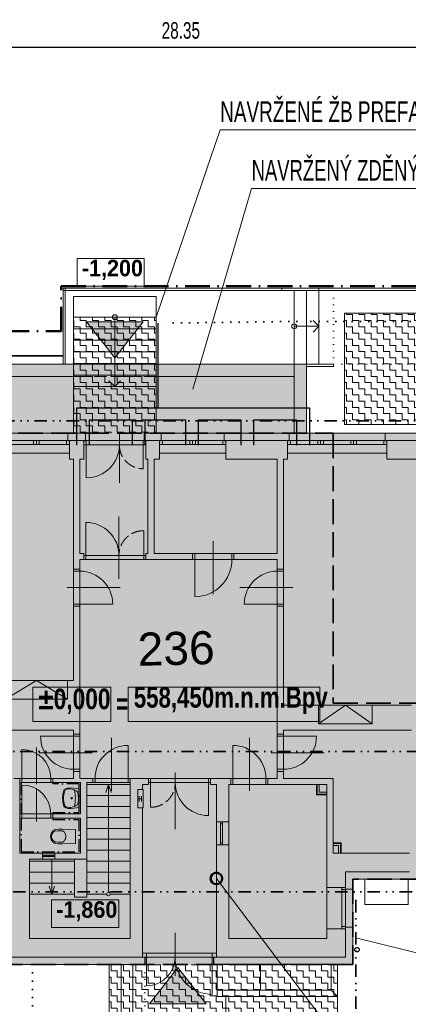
# Model space of a CAD drawing. Header units: millimetres. Extents: x -211955 to 157391, y -241491 to 94551.
# Tile 11 of 18: x -1012 to 8401, y -60808 to -36961. Entities that reach past the tile are written whole.
import ezdxf

# ---------------------------------------------------------------- set-up
doc = ezdxf.new("R2010")
doc.units = ezdxf.units.MM
doc.header["$PDMODE"] = 65
for name, pattern in [('Carkovana 2x_1', [800, 600, -200]), ('Carkovana 2x_1_1', [400, 300, -100]), ('Cerchovana 2 tecky 0.5x_1', [780, 300, -160, 0, -160, 0, -160]), ('Cerchovana_1', [1000, 600, -200, 0, -200]), ('Cerchovana_2', [500, 300, -100, 0, -100]), ('JIS_08_37', [200, 0, -200]), ('JIS_08_37_1', [960, 600, -180, 0, -180]), ('Teckovana 0.5x_2', [160, 0, -160])]:
    doc.linetypes.add(name, pattern=pattern)
for name, color, linetype, lineweight in [('XR$1$SITUACE - PODKLAD_1', 7, 'Continuous', 25), ('XR$2$FILING_1', 7, 'Continuous', 25), ('XR$4$PODKLAD - ZPEVNĚNÉ PLOCHY_1', 7, 'Continuous', 25), ('XR$5$SITUACE STAVBA_1', 7, 'Continuous', 25), ('XR$6$KATASTR_1', 7, 'Continuous', 25)]:
    doc.layers.add(name, color=color, linetype=linetype, lineweight=lineweight)
doc.styles.add('ARIAL', font='ARIAL.TTF')
doc.styles.add('ARIALNARROW', font='ARIALN.TTF')
doc.dimstyles.new('DIMSTYLE_4', dxfattribs={"dimtxt": 400, "dimasz": 600, "dimexe": 0, "dimexo": 0, "dimgap": 200, "dimtad": 2, "dimlfac": 0.001, "dimrnd": 0.05, "dimzin": 4, "dimdsep": 46, "dimtxsty": 'ARIALNARROW', "dimblk1": 'ALL_ML_STRICH', "dimblk2": 'ALL_ML_STRICH', "dimsah": 1, "dimcen": 0, "dimclrd": 6, "dimclre": 6, "dimclrt": 6, "dimadec": 0, "dimazin": 0, "dimtfac": 1, "dimtdec": 0, "dimtix": 1, "dimtmove": 2, "dimatfit": 3, "dimfxl": 0, "dimtzin": 0, "dimlwd": 0, "dimlwe": 13, "dimarcsym": 0})
doc.dimstyles.new('DIMSTYLE_5', dxfattribs={"dimtxt": 400, "dimasz": 600, "dimexe": 0, "dimexo": 0, "dimgap": 200, "dimtad": 2, "dimlfac": 0.001, "dimrnd": 0.05, "dimzin": 4, "dimdsep": 46, "dimtxsty": 'ARIALNARROW', "dimblk1": 'ALL_ML_STRICH', "dimblk2": 'ALL_ML_STRICH', "dimsah": 1, "dimcen": 0, "dimclrd": 6, "dimclre": 6, "dimclrt": 6, "dimadec": 0, "dimazin": 0, "dimtfac": 1, "dimtdec": 0, "dimtix": 1, "dimtmove": 2, "dimatfit": 3, "dimfxl": 0, "dimtzin": 0, "dimlwd": 0, "dimlwe": 13, "dimarcsym": 0})
pattern_1 = [(0, (300, 300), (150, 150), [150, -150]), (90, (300, 300), (-150, 150), [150, -150])]

# ---------------------------------------------------------------- blocks, each defined once
blk = doc.blocks.new('ALL_ML_STRICH')
at = {"color": 0, "linetype": 'ByBlock', "lineweight": -2}
for p, q in [((0, -0.5), (0, 0.5)), ((-1, 0), (0.5, 0)), ((-0.3, -0.3), (0.3, 0.3))]:
    blk.add_line(p, q, dxfattribs=at)
blk = doc.blocks.new('*D21')
at = {"layer": 'DEFPOINTS', "color": 6, "linetype": 'Continuous', "lineweight": 13}
for p in [(-11328, -37623), (-11328, -45292), (16997, -45292)]:
    blk.add_point(p, dxfattribs=at)
at = {"layer": 'XR$1$SITUACE - PODKLAD_1', "color": 6, "linetype": 'Continuous', "lineweight": -2}
for p, q in [((-11328, -42617), (-11328, -37623)), ((-11328, -37623), (16997, -37623)), ((16997, -42613), (16997, -37623))]:
    blk.add_line(p, q, dxfattribs=at)
at = {"layer": 'XR$1$SITUACE - PODKLAD_1', "color": 6, "linetype": 'Continuous', "lineweight": 13, "xscale": 600, "yscale": 600, "zscale": 600, "rotation": 180}
blk.add_blockref('ALL_ML_STRICH', (-11328, -37623), dxfattribs=at)
at = {"layer": 'XR$1$SITUACE - PODKLAD_1', "color": 6, "linetype": 'Continuous', "lineweight": 13, "xscale": 600, "yscale": 600, "zscale": 600}
blk.add_blockref('ALL_ML_STRICH', (16997, -37623), dxfattribs=at)
at = {"layer": 'XR$1$SITUACE - PODKLAD_1', "color": 6, "linetype": 'Continuous', "lineweight": 13, "insert": (2891, -37223), "char_height": 400, "width": 1622.86, "attachment_point": 5, "style": 'ARIALNARROW'}
blk.add_mtext('\\W0.81;\\A1;{28.35}', dxfattribs=at)
blk = doc.blocks.new('*D28')
at = {"layer": 'DEFPOINTS', "color": 6, "linetype": 'Continuous', "lineweight": 13}
for p in [(-1408, -59847), (7057, -59847), (-1408, -71449)]:
    blk.add_point(p, dxfattribs=at)
at = {"layer": 'XR$1$SITUACE - PODKLAD_1', "color": 6, "linetype": 'Continuous', "lineweight": -2}
for p, q in [((-1408, -63558), (-1408, -71449)), ((7057, -63456), (7057, -71449)), ((-1408, -71449), (7057, -71449))]:
    blk.add_line(p, q, dxfattribs=at)
at = {"layer": 'XR$1$SITUACE - PODKLAD_1', "color": 6, "linetype": 'Continuous', "lineweight": 13, "xscale": 600, "yscale": 600, "zscale": 600, "rotation": 180}
blk.add_blockref('ALL_ML_STRICH', (-1408, -71449), dxfattribs=at)
at = {"layer": 'XR$1$SITUACE - PODKLAD_1', "color": 6, "linetype": 'Continuous', "lineweight": 13, "xscale": 600, "yscale": 600, "zscale": 600}
blk.add_blockref('ALL_ML_STRICH', (7057, -71449), dxfattribs=at)
at = {"layer": 'XR$1$SITUACE - PODKLAD_1', "color": 6, "linetype": 'Continuous', "lineweight": 13, "insert": (2895, -71049), "char_height": 400, "width": 1298.29, "attachment_point": 5, "style": 'ARIALNARROW'}
blk.add_mtext('\\W0.81;\\A1;{8.45}', dxfattribs=at)
blk = doc.blocks.new('*D29')
at = {"layer": 'DEFPOINTS', "color": 6, "linetype": 'Continuous', "lineweight": 13}
for p in [(23787, -57777), (7057, -59847), (7057, -71449)]:
    blk.add_point(p, dxfattribs=at)
at = {"layer": 'XR$1$SITUACE - PODKLAD_1', "color": 6, "linetype": 'Continuous', "lineweight": -2}
for p, q in [((23787, -61780), (23787, -71449)), ((7057, -63456), (7057, -71449)), ((7057, -71449), (23787, -71449))]:
    blk.add_line(p, q, dxfattribs=at)
at = {"layer": 'XR$1$SITUACE - PODKLAD_1', "color": 6, "linetype": 'Continuous', "lineweight": 13, "xscale": 600, "yscale": 600, "zscale": 600, "rotation": 180}
blk.add_blockref('ALL_ML_STRICH', (7057, -71449), dxfattribs=at)
at = {"layer": 'XR$1$SITUACE - PODKLAD_1', "color": 6, "linetype": 'Continuous', "lineweight": 13, "xscale": 600, "yscale": 600, "zscale": 600}
blk.add_blockref('ALL_ML_STRICH', (23787, -71449), dxfattribs=at)
at = {"layer": 'XR$1$SITUACE - PODKLAD_1', "color": 6, "linetype": 'Continuous', "lineweight": 13, "insert": (15478, -71049), "char_height": 400, "width": 1622.86, "attachment_point": 5, "style": 'ARIALNARROW'}
blk.add_mtext('\\W0.81;\\A1;{16.75}', dxfattribs=at)
blk = doc.blocks.new('KOMPLEXNÍ OBJEKT_10')
at = {"layer": 'XR$5$SITUACE STAVBA_1', "color": 251, "linetype": 'Continuous', "lineweight": 13}
for p, q in [((152, -47157), (152, -46977)), ((192, -47157), (152, -47157))]:
    blk.add_line(p, q, dxfattribs=at)
blk = doc.blocks.new('KOMPLEXNÍ OBJEKT_11')
at = {"layer": 'XR$5$SITUACE STAVBA_1', "color": 251, "linetype": 'Continuous', "lineweight": 13}
for p, q in [((5517, -47157), (5517, -46977)), ((5477, -47157), (5517, -47157))]:
    blk.add_line(p, q, dxfattribs=at)
blk = doc.blocks.new('KOMPLEXNÍ OBJEKT_12')
at = {"layer": 'XR$5$SITUACE STAVBA_1', "color": 251, "linetype": 'Continuous', "lineweight": 13}
for p, q in [((7837, -47157), (7837, -46977)), ((7877, -47157), (7837, -47157))]:
    blk.add_line(p, q, dxfattribs=at)
blk = doc.blocks.new('KOMPLEXNÍ OBJEKT_15')
at = {"layer": 'XR$5$SITUACE STAVBA_1', "color": 251, "linetype": 'Continuous', "lineweight": 13}
for p, q in [((2417, -47157), (2417, -46977)), ((2377, -47157), (2417, -47157))]:
    blk.add_line(p, q, dxfattribs=at)
blk = doc.blocks.new('KOMPLEXNÍ OBJEKT_62')
at = {"layer": 'XR$5$SITUACE STAVBA_1', "color": 251, "linetype": 'Continuous', "lineweight": 13}
for p, q in [((2002, -47157), (2002, -46977)), ((2042, -47157), (2002, -47157))]:
    blk.add_line(p, q, dxfattribs=at)
blk = doc.blocks.new('KOMPLEXNÍ OBJEKT_63')
at = {"layer": 'XR$5$SITUACE STAVBA_1', "color": 251, "linetype": 'Continuous', "lineweight": 13}
for p, q in [((582, -47157), (582, -46977)), ((542, -47157), (582, -47157))]:
    blk.add_line(p, q, dxfattribs=at)
blk = doc.blocks.new('KOMPLEXNÍ OBJEKT_64')
at = {"layer": 'XR$5$SITUACE STAVBA_1', "color": 251, "linetype": 'Continuous', "lineweight": 13}
for p, q in [((3937, -47157), (3937, -46977)), ((3977, -47157), (3937, -47157))]:
    blk.add_line(p, q, dxfattribs=at)
blk = doc.blocks.new('KOMPLEXNÍ OBJEKT_65')
at = {"layer": 'XR$5$SITUACE STAVBA_1', "color": 251, "linetype": 'Continuous', "lineweight": 13}
for p, q in [((6877, -57977), (6877, -58017)), ((6877, -58017), (7057, -58017))]:
    blk.add_line(p, q, dxfattribs=at)
blk = doc.blocks.new('KOMPLEXNÍ OBJEKT_66')
at = {"layer": 'XR$5$SITUACE STAVBA_1', "color": 251, "linetype": 'Continuous', "lineweight": 13}
for p, q in [((6877, -58977), (6877, -58937)), ((6877, -58937), (7057, -58937))]:
    blk.add_line(p, q, dxfattribs=at)

msp = doc.modelspace()

# ---------------------------------------------------------------- hatches: boundary and pattern name
at = {"layer": 'XR$1$SITUACE - PODKLAD_1', "linetype": 'Continuous', "lineweight": 25}
msp.add_hatch(color=5, dxfattribs=at).paths.add_polyline_path([(604.34, -44274.781), (1979.962, -44274.781), (1292.151, -45147.487)], flags=16)
msp.add_hatch(color=1, dxfattribs=at).paths.add_polyline_path([(2131.543, -60793.163), (3507.165, -60793.163), (2819.354, -59920.456)])
at = {"layer": 'XR$2$FILING_1', "linetype": 'Continuous', "lineweight": 13}
h = msp.add_hatch(dxfattribs=at)
h.set_pattern_fill('VZOR', color=5, scale=150, style=0, pattern_type=2)
h.set_pattern_definition(pattern_1)
h.paths.add_polyline_path([(6852.151, -44066.677), (6852.151, -46766.677), (16852.151, -46766.677), (16852.151, -44066.677)], flags=0)
h = msp.add_hatch(dxfattribs=at)
h.set_pattern_fill('VZOR', color=1, scale=150, style=0, pattern_type=2)
h.set_pattern_definition(pattern_1)
h.paths.add_polyline_path([(292.151, -44166.677), (292.151, -46976.677), (2292.151, -46976.677), (2292.151, -44166.677)], flags=0)
at = {"layer": 'XR$2$FILING_1', "linetype": 'Continuous', "lineweight": 25}
msp.add_hatch(color=21, dxfattribs=at).paths.add_polyline_path([(23787.151, -57776.677), (23787.151, -45291.677), (16997.151, -45291.677), (16997.151, -46976.677), (-11327.849, -46976.677), (-11327.849, -45291.677), (-18117.849, -45291.677), (-18117.849, -57776.677), (-1407.849, -57776.677), (-1407.849, -59846.677), (7057.151, -59846.677), (7057.151, -57776.677)])
at = {"layer": 'XR$2$FILING_1', "linetype": 'Continuous', "lineweight": 13}
msp.add_hatch(color=91, dxfattribs=at).paths.add_polyline_path([(-2582.849, -45306.677), (-2582.849, -46976.677), (5937.151, -46976.677), (5937.151, -45306.677)])
h = msp.add_hatch(dxfattribs=at)
h.set_pattern_fill('VZOR', color=1, scale=150, style=0, pattern_type=2)
h.set_pattern_definition(pattern_1)
h.paths.add_polyline_path([(1180.178, -61491.466), (1215.494, -61650.768), (1264.561, -61806.387), (1327.003, -61957.137), (1402.347, -62101.871), (1490.018, -62239.487), (1589.35, -62368.939), (1699.587, -62489.241), (1819.888, -62599.477), (1949.34, -62698.809), (2086.957, -62786.48), (2231.691, -62861.824), (2382.44, -62924.267), (2538.059, -62973.333), (2697.361, -63008.649), (2859.136, -63029.947), (3022.151, -63037.065), (3982.151, -63037.065), (3982.151, -62376.676), (6682.151, -62376.676), (6682.151, -59847.014), (1152.151, -59846.677), (1152.151, -61204.795), (1153.427, -61204.795), (1158.88, -61329.691)], flags=0)

# ---------------------------------------------------------------- linework, layer by layer
at = {"layer": 'XR$1$SITUACE - PODKLAD_1', "color": 7, "linetype": 'Continuous', "lineweight": 13}
for p, q in [((604.34, -44274.781), (1979.962, -44274.781)), ((1292.151, -45147.487), (604.34, -44274.781)), ((1979.962, -44274.781), (1292.151, -45147.487)), ((7127.151, -59201.938), (10864.795, -60122.733)), ((2819.354, -59920.456), (2131.543, -60793.163)), ((3507.165, -60793.163), (2819.354, -59920.456)), ((2131.543, -60793.163), (3507.165, -60793.163))]:
    msp.add_line(p, q, dxfattribs=at)
at = {"layer": 'XR$1$SITUACE - PODKLAD_1', "color": 30, "linetype": 'Cerchovana 2 tecky 0.5x_1', "lineweight": 35}
for p, q in [((-12357.849, -46673.475), (18027.151, -46673.475)), ((18027.151, -54686.677), (-12357.849, -54686.677)), ((24095.352, -58084.878), (-18426.051, -58084.878)), ((7127.151, -60921.677), (7127.151, -58084.878))]:
    msp.add_line(p, q, dxfattribs=at)
at = {"layer": 'XR$1$SITUACE - PODKLAD_1', "color": 4, "linetype": 'Carkovana 2x_1', "lineweight": 35}
for p, q in [((-2652.849, -46976.677), (6577.151, -46976.677)), ((6577.151, -46976.677), (6577.151, -53516.677)), ((6577.151, -53516.677), (8802.151, -53516.677)), ((8802.151, -57776.677), (7057.149, -57776.677)), ((7057.149, -57776.677), (7057.151, -59846.677)), ((7057.151, -59846.677), (-1407.849, -59846.677))]:
    msp.add_line(p, q, dxfattribs=at)
at = {"layer": 'XR$1$SITUACE - PODKLAD_1', "color": 1, "linetype": 'Continuous', "lineweight": 13}
msp.add_line((3752.151, -57759.648), (10683.826, -66941.101), dxfattribs=at)
at = {"layer": 'XR$1$SITUACE - PODKLAD_1', "color": 7, "linetype": 'Continuous', "lineweight": 13}
for points in [[(378.087, -43412.387), (2006.78, -43412.387), (2006.78, -42745.72), (378.087, -42745.72), (378.087, -43412.387)], [(-689.83, -53956.881), (1192.171, -53956.881), (1192.171, -53123.547), (-689.83, -53123.547), (-689.83, -53956.881)], [(1618.837, -53956.881), (6258.837, -53956.881), (6258.837, -53123.547), (1618.837, -53123.547), (1618.837, -53956.881)], [(-243.06, -58948.34), (1385.633, -58948.34), (1385.633, -58281.674), (-243.06, -58281.674), (-243.06, -58948.34)]]:
    msp.add_lwpolyline(points, dxfattribs=at)
at = {"layer": 'XR$1$SITUACE - PODKLAD_1', "color": 1, "linetype": 'Continuous', "lineweight": 50}
msp.add_circle((3752.151, -57759.648), 140, dxfattribs=at)
at = {"layer": 'XR$2$FILING_1', "color": 7, "linetype": 'Continuous', "lineweight": 13}
for p, q in [((2292.151, -44166.677), (3845.92, -39629.613)), ((3845.92, -39629.613), (16536.396, -39629.613)), ((3178.241, -45908.779), (4605.92, -41048.096)), ((4605.92, -41048.096), (13105.92, -41048.096))]:
    msp.add_line(p, q, dxfattribs=at)
at = {"layer": 'XR$4$PODKLAD - ZPEVNĚNÉ PLOCHY_1', "color": 204, "linetype": 'Cerchovana_1', "lineweight": 50}
for p, q in [((-7.849, -44512.832), (-7.849, -43416.677)), ((-7.849, -43416.677), (17097.151, -43416.677)), ((-3382.849, -44506.677), (-9.388, -44506.677)), ((-9.388, -44506.677), (-7.849, -44512.832))]:
    msp.add_line(p, q, dxfattribs=at)
at = {"layer": 'XR$4$PODKLAD - ZPEVNĚNÉ PLOCHY_1', "color": 250, "linetype": 'Continuous', "lineweight": 13}
for p, q in [((42.151, -45306.677), (42.151, -43466.677)), ((42.151, -43466.677), (5637.151, -43466.677)), ((42.151, -43516.677), (5637.151, -43516.677)), ((92.151, -45106.677), (92.151, -43466.677)), ((5337.151, -43466.677), (5337.151, -43516.677)), ((5637.151, -43466.677), (17047.151, -43466.677)), ((5637.151, -45306.677), (5637.151, -43516.677)), ((5637.151, -43516.677), (6587.151, -43516.677)), ((5937.151, -45306.677), (5937.151, -43516.677)), ((6237.151, -43466.677), (6237.151, -43516.677)), ((6237.151, -43466.677), (6237.151, -43516.677)), ((6237.151, -45306.677), (6237.151, -43516.677)), ((6587.151, -43516.677), (16997.151, -43516.677)), ((292.151, -43666.677), (292.151, -44166.677)), ((2292.151, -43666.677), (292.151, -43666.677)), ((2292.151, -44166.677), (2292.151, -43666.677)), ((292.151, -44166.677), (2292.151, -44166.677)), ((292.151, -44166.677), (292.151, -45846.677)), ((292.151, -44166.677), (2292.151, -44166.677)), ((1292.151, -44166.677), (1292.151, -45846.677)), ((2292.151, -44166.677), (2292.151, -45846.677)), ((6237.151, -44386.677), (6095.73, -44245.255)), ((292.151, -44446.677), (2292.151, -44446.677)), ((5637.151, -44386.677), (6237.151, -44386.677)), ((6237.151, -44386.677), (6095.73, -44528.098)), ((292.151, -44726.677), (2292.151, -44726.677)), ((292.151, -45006.677), (2292.151, -45006.677)), ((-2792.849, -45096.677), (42.151, -45096.677)), ((-2782.849, -45106.677), (42.151, -45106.677)), ((-2782.849, -45106.677), (42.151, -45106.677)), ((5637.151, -45306.677), (-2582.849, -45306.677)), ((92.151, -45106.677), (92.151, -45306.677)), ((292.151, -45286.677), (2292.151, -45286.677)), ((292.151, -45306.677), (2292.151, -45306.677)), ((5637.151, -45306.677), (5937.151, -45306.677)), ((5937.151, -45306.677), (6237.151, -45306.677)), ((5937.151, -46976.677), (5937.151, -45306.677)), ((5937.151, -45306.677), (6587.151, -45306.677)), ((6587.151, -45306.677), (6587.151, -45356.677)), ((6587.151, -45356.677), (5937.151, -45356.677)), ((292.151, -45566.677), (2292.151, -45566.677)), ((1292.151, -45846.677), (1150.73, -45705.255)), ((1292.151, -45846.677), (1433.572, -45705.255)), ((292.151, -45846.677), (2292.151, -45846.677)), ((292.151, -45846.677), (292.151, -46976.677)), ((2292.151, -45846.677), (2292.151, -46976.677)), ((16997.151, -46976.677), (5937.151, -46976.677)), ((7057.151, -57776.677), (23787.151, -57776.677)), ((7057.151, -59846.677), (7057.151, -57776.677)), ((7348.143, -57776.676), (7348.143, -58390.776)), ((8396.161, -58390.776), (8396.161, -57776.676)), ((7348.143, -58390.776), (8396.161, -58390.776)), ((-1407.849, -59846.677), (2022.151, -59846.677)), ((2022.151, -59846.677), (1152.151, -59846.677)), ((1152.151, -59846.677), (1152.151, -61204.795)), ((1442.151, -61166.676), (1442.151, -59846.677)), ((1732.151, -59846.677), (1732.151, -61166.676)), ((2022.151, -59846.677), (2022.151, -59666.677)), ((2022.151, -59666.677), (3692.151, -59666.677)), ((3692.151, -59666.677), (3692.151, -59846.677)), ((3692.151, -59846.677), (7057.151, -59846.677)), ((3772.151, -59846.676), (3772.151, -60466.676)), ((4822.151, -59846.676), (3772.151, -59846.676)), ((4822.151, -59846.676), (4822.151, -60466.676)), ((4822.151, -59846.676), (6532.151, -59847.014)), ((6532.151, -60467.014), (6532.151, -59847.014)), ((6532.151, -59847.014), (6682.151, -59847.014)), ((6682.151, -59846.677), (6682.151, -60616.676)), ((3772.151, -60616.676), (3772.151, -60466.676)), ((3772.151, -60466.676), (6532.151, -60467.014)), ((6532.151, -60467.014), (6682.151, -60616.676)), ((6682.151, -60616.676), (3772.151, -60616.676)), ((3982.151, -60616.676), (3982.151, -62166.676)), ((6682.151, -60616.676), (6682.151, -62166.676))]:
    msp.add_line(p, q, dxfattribs=at)
at = {"layer": 'XR$4$PODKLAD - ZPEVNĚNÉ PLOCHY_1', "color": 250, "linetype": 'Carkovana 2x_1', "lineweight": 13}
msp.add_line((5637.151, -43516.677), (6587.151, -43516.677), dxfattribs=at)
at = {"layer": 'XR$4$PODKLAD - ZPEVNĚNÉ PLOCHY_1', "color": 250, "linetype": 'Teckovana 0.5x_2', "lineweight": 13}
for p, q in [((6587.151, -45306.677), (6587.151, -43516.677)), ((6237.151, -45306.677), (6587.151, -45306.677)), ((2022.151, -61166.676), (2022.151, -59846.677))]:
    msp.add_line(p, q, dxfattribs=at)
at = {"layer": 'XR$4$PODKLAD - ZPEVNĚNÉ PLOCHY_1', "color": 5, "linetype": 'Continuous', "lineweight": 13}
for p, q in [((6852.151, -44066.677), (16852.151, -44066.677)), ((6852.151, -44066.677), (6852.151, -46766.677)), ((16852.151, -46766.677), (6852.151, -46766.677))]:
    msp.add_line(p, q, dxfattribs=at)
at = {"layer": 'XR$4$PODKLAD - ZPEVNĚNÉ PLOCHY_1', "color": 2, "linetype": 'Continuous', "lineweight": 25}
for p, q in [((2337.017, -44311.482), (2337.017, -46363.086)), ((371.998, -47267.804), (373.192, -46364.518)), ((373.192, -46364.518), (6003.827, -46364.518)), ((6003.827, -46364.518), (6003.608, -47264.086)), ((1718.788, -46661.006), (672.974, -46661.006)), ((672.974, -46661.006), (672.974, -47264.086)), ((1718.788, -47264.086), (1718.788, -46661.006)), ((3008.939, -46661.006), (2017.938, -46661.006)), ((2017.938, -46661.006), (2017.938, -47263.892)), ((3008.939, -47263.892), (3008.939, -46661.006)), ((3309.051, -46661.006), (3308.269, -47263.892)), ((4349.192, -46661.006), (3309.051, -46661.006)), ((4348.41, -47263.892), (4349.192, -46661.006)), ((4649.192, -46661.006), (4648.41, -47263.892)), ((5704.39, -46661.006), (4649.192, -46661.006)), ((5703.608, -47263.892), (5704.39, -46661.006))]:
    msp.add_line(p, q, dxfattribs=at)
at = {"layer": 'XR$4$PODKLAD - ZPEVNĚNÉ PLOCHY_1', "color": 2, "linetype": 'JIS_08_37', "lineweight": 35}
for p, q in [((5704.537, -44268.663), (2404.54, -44310.658)), ((17047.151, -44268.663), (5704.537, -44268.663)), ((-697.849, -59846.677), (-697.849, -62546.677))]:
    msp.add_line(p, q, dxfattribs=at)
at = {"layer": 'XR$4$PODKLAD - ZPEVNĚNÉ PLOCHY_1', "color": 250, "linetype": 'JIS_08_37', "lineweight": 13}
msp.add_line((6587.151, -45306.677), (16997.151, -45306.677), dxfattribs=at)
at = {"layer": 'XR$4$PODKLAD - ZPEVNĚNÉ PLOCHY_1', "color": 250, "linetype": 'Continuous', "lineweight": 13}
for centre in [(1292.151, -44166.677), (5637.151, -44386.677)]:
    msp.add_circle(centre, 60, dxfattribs=at)
at = {"layer": 'XR$5$SITUACE STAVBA_1', "color": 251, "linetype": 'Continuous', "lineweight": 13}
for p, q in [((-2582.849, -45306.677), (292.151, -45306.677)), ((2292.151, -45306.677), (5637.151, -45306.677)), ((5637.151, -45306.677), (5637.151, -46976.677)), ((5637.151, -45306.677), (5937.151, -45306.677)), ((5937.151, -45306.677), (5937.151, -46976.677)), ((-2282.849, -45606.677), (292.151, -45606.677)), ((2292.151, -45606.677), (5637.151, -45606.677)), ((152.151, -46976.677), (-2167.849, -46976.677)), ((152.151, -46976.677), (582.151, -46976.677)), ((1402.151, -46942.57), (1402.151, -48177.13)), ((2002.151, -46976.677), (2417.151, -46976.677)), ((2417.151, -46976.677), (3937.151, -46976.677)), ((3937.151, -46976.677), (5517.151, -46976.677)), ((7837.151, -46976.677), (5517.151, -46976.677)), ((7837.151, -46976.677), (9417.151, -46976.677)), ((192.151, -47156.677), (-2207.849, -47156.677)), ((-677.849, -47246.677), (-677.849, -47156.677)), ((-607.849, -47246.677), (-607.849, -47156.677)), ((-537.849, -47246.677), (-537.849, -47156.677)), ((122.151, -47246.677), (122.151, -47156.677)), ((542.151, -47156.677), (2042.151, -47156.677)), ((542.151, -47156.677), (2042.151, -47156.677)), ((602.151, -47256.677), (602.151, -47156.677)), ((1982.151, -47256.677), (1982.151, -47156.677)), ((2377.151, -47156.677), (3977.151, -47156.677)), ((2447.151, -47246.677), (2447.151, -47156.677)), ((3107.151, -47246.677), (3107.151, -47156.677)), ((3177.151, -47246.677), (3177.151, -47156.677)), ((3247.151, -47246.677), (3247.151, -47156.677)), ((3907.151, -47246.677), (3907.151, -47156.677)), ((5477.151, -47156.677), (7877.151, -47156.677)), ((5547.151, -47246.677), (5547.151, -47156.677)), ((6207.151, -47246.677), (6207.151, -47156.677)), ((6277.151, -47246.677), (6277.151, -47156.677)), ((6347.151, -47246.677), (6347.151, -47156.677)), ((7007.151, -47246.677), (7007.151, -47156.677)), ((7077.151, -47246.677), (7077.151, -47156.677)), ((7147.151, -47246.677), (7147.151, -47156.677)), ((7807.151, -47246.677), (7807.151, -47156.677)), ((192.151, -47246.677), (-2207.849, -47246.677)), ((542.151, -47256.677), (2042.151, -47256.677)), ((602.151, -48056.677), (602.151, -47256.677)), ((1982.151, -47256.677), (1982.151, -47836.677)), ((2377.151, -47246.677), (3977.151, -47246.677)), ((5477.151, -47246.677), (7877.151, -47246.677)), ((192.151, -47456.677), (-2207.849, -47456.677)), ((2377.151, -47456.677), (3977.151, -47456.677)), ((5477.151, -47456.677), (7877.151, -47456.677)), ((1392.151, -50507.039), (1392.151, -48995.661)), ((592.151, -49936.677), (592.151, -49136.677)), ((1992.151, -49936.677), (1992.151, -49336.677)), ((3677.151, -49593.212), (3677.151, -50874.173)), ((542.151, -49936.677), (2042.151, -49936.677)), ((542.151, -50036.677), (2042.151, -50036.677)), ((592.151, -50036.677), (592.151, -49936.677)), ((1992.151, -50036.677), (1992.151, -49936.677)), ((3177.151, -49886.677), (4177.151, -49886.677)), ((3177.151, -50036.677), (4177.151, -50036.677)), ((3227.151, -49886.677), (3227.151, -50036.677)), ((3227.151, -50036.677), (3227.151, -50936.677)), ((4127.151, -49886.677), (4127.151, -50036.677)), ((292.151, -51166.677), (292.151, -50266.677)), ((442.151, -50316.677), (292.151, -50316.677)), ((442.151, -50266.677), (442.151, -51166.677)), ((5227.151, -50266.677), (5227.151, -51166.677)), ((5227.151, -50316.677), (5377.151, -50316.677)), ((5377.151, -51166.677), (5377.151, -50266.677)), ((1421.178, -50716.677), (140.216, -50716.677)), ((5600.064, -50716.677), (4319.102, -50716.677)), ((442.151, -51116.677), (292.151, -51116.677)), ((442.151, -51116.677), (1242.151, -51116.677)), ((5227.151, -51116.677), (4427.151, -51116.677)), ((5227.151, -51116.677), (5377.151, -51116.677)), ((142.151, -52966.677), (-1357.849, -52966.677)), ((-607.849, -52966.677), (-1357.849, -53416.677)), ((142.151, -53416.677), (-607.849, -52966.677)), ((5377.151, -53566.677), (7527.151, -53566.677)), ((6227.151, -54016.677), (6877.151, -53566.677)), ((6877.151, -53566.677), (7527.151, -54016.677)), ((292.151, -54316.677), (-507.849, -54316.677)), ((292.151, -55166.677), (292.151, -54266.677)), ((442.151, -54316.677), (292.151, -54316.677)), ((442.151, -54266.677), (442.151, -55166.677)), ((1212.151, -54353.86), (1212.151, -55634.821)), ((4552.151, -54353.86), (4552.151, -55634.821)), ((5227.151, -54266.677), (5227.151, -55166.677)), ((5227.151, -54316.677), (5377.151, -54316.677)), ((5377.151, -55166.677), (5377.151, -54266.677)), ((5377.151, -54316.677), (6177.151, -54316.677)), ((-607.849, -54590.581), (-607.849, -55478.438)), ((1612.151, -55336.677), (1612.151, -54536.677)), ((4152.151, -55336.677), (4152.151, -54536.677)), ((-957.849, -55336.677), (-957.849, -54636.677)), ((741.024, -54716.677), (-539.938, -54716.677)), ((6361.752, -54716.677), (5080.791, -54716.677)), ((442.151, -55116.677), (292.151, -55116.677)), ((2757.151, -56562.963), (2757.151, -55190.664)), ((5227.151, -55116.677), (5377.151, -55116.677)), ((-207.849, -55336.677), (-1007.849, -55336.677)), ((-207.849, -55436.677), (-1007.849, -55436.677)), ((-957.849, -55336.677), (-957.849, -55436.677)), ((-957.849, -56196.677), (-957.849, -55496.677)), ((-257.849, -55336.677), (-257.849, -55436.677)), ((-207.849, -55471.677), (-207.849, -55436.677)), ((1662.151, -55486.677), (612.151, -55486.677)), ((1662.151, -55336.677), (762.151, -55336.677)), ((1662.151, -55436.677), (762.151, -55436.677)), ((812.151, -55436.677), (812.151, -55336.677)), ((1137.151, -55486.677), (1071.231, -55675.434)), ((1137.151, -58093.504), (1137.151, -55486.677)), ((1137.151, -55486.677), (1203.071, -55675.434)), ((1612.151, -55436.677), (1612.151, -55336.677)), ((2107.151, -55336.677), (3607.151, -55336.677)), ((3607.151, -55436.677), (2107.151, -55436.677)), ((2157.151, -55436.677), (2157.151, -55336.677)), ((2157.151, -55436.677), (2157.151, -56036.677)), ((3557.151, -55436.677), (3557.151, -55336.677)), ((3557.151, -55436.677), (3557.151, -56236.677)), ((5002.151, -55336.677), (4102.151, -55336.677)), ((5002.151, -55486.677), (4102.151, -55486.677)), ((4152.151, -55486.677), (4152.151, -55336.677)), ((4952.151, -55486.677), (4952.151, -55336.677)), ((6177.151, -55486.677), (6177.151, -55736.677)), ((6192.151, -55486.677), (6192.151, -55721.677)), ((6242.151, -55486.677), (6242.151, -55671.677)), ((-607.849, -55569.564), (-607.849, -56379.403)), ((159.377, -55592.648), (124.757, -55602.872)), ((359.962, -55637.962), (358.026, -55636.91)), ((427.151, -56037.558), (427.151, -55595.795)), ((1662.151, -55751.677), (612.151, -55751.677)), ((1966.121, -55601.591), (1846.121, -55601.591)), ((1846.121, -55601.591), (1846.121, -56051.591)), ((1880.324, -55769.269), (1880.324, -55899.269)), ((1940.324, -55769.269), (1940.324, -55899.269)), ((1966.121, -55601.591), (1976.121, -55601.591)), ((1976.121, -55601.591), (1976.121, -56051.591)), ((6177.151, -55736.677), (6427.151, -55736.677)), ((6192.151, -55721.677), (6427.151, -55721.677)), ((6242.151, -55671.677), (6427.151, -55671.677)), ((1662.151, -56016.677), (612.151, -56016.677)), ((1880.324, -55834.269), (1940.324, -55834.269)), ((-207.849, -56196.677), (-1007.849, -56196.677)), ((-957.849, -56196.677), (-957.849, -56296.677)), ((-257.849, -56196.677), (-257.849, -56296.677)), ((-207.849, -56196.677), (-207.849, -56161.677)), ((1846.121, -56051.591), (1966.121, -56051.591)), ((1976.121, -56051.591), (1966.121, -56051.591)), ((-207.849, -56296.677), (-1007.849, -56296.677)), ((-207.849, -56296.677), (-207.849, -56331.677)), ((1662.151, -56281.677), (612.151, -56281.677)), ((3752.151, -56386.677), (3752.151, -56946.677)), ((3852.151, -56386.677), (3852.151, -56946.677)), ((3852.151, -56436.677), (3902.151, -56436.677)), ((3902.151, -56386.677), (3902.151, -56946.677)), ((4052.151, -56386.677), (4052.151, -56946.677)), ((-267.768, -56743.423), (-253.072, -56672.13)), ((-253.072, -56814.717), (-267.768, -56743.423)), ((-253.072, -56672.13), (-211.38, -56612.46)), ((-242.49, -56743.423), (-231.174, -56688.527)), ((-231.174, -56798.319), (-242.49, -56743.423)), ((-231.174, -56688.527), (-199.072, -56642.581)), ((-211.38, -56612.46), (-149.489, -56574.142)), ((-199.072, -56642.581), (-151.416, -56613.077)), ((-151.416, -56613.077), (-78.471, -56604.823)), ((-149.489, -56574.142), (-77.49, -56563.423)), ((-78.471, -56604.823), (24.5, -56607.438)), ((-77.49, -56563.423), (25.162, -56564.674)), ((24.5, -56607.438), (65.153, -56633.183)), ((25.162, -56564.674), (337.193, -56576.947)), ((65.153, -56633.183), (97.161, -56685.129)), ((97.161, -56685.129), (106.822, -56743.423)), ((106.822, -56743.423), (97.161, -56801.718)), ((337.193, -56576.947), (337.193, -56909.899)), ((1662.151, -56546.677), (612.151, -56546.677)), ((-211.38, -56874.387), (-253.072, -56814.717)), ((-199.072, -56844.265), (-231.174, -56798.319)), ((-149.489, -56912.704), (-211.38, -56874.387)), ((-151.416, -56873.77), (-199.072, -56844.265)), ((-78.471, -56882.023), (-151.416, -56873.77)), ((-77.49, -56923.423), (-149.489, -56912.704)), ((24.5, -56879.409), (-78.471, -56882.023)), ((25.162, -56922.172), (-77.49, -56923.423)), ((65.153, -56853.663), (24.5, -56879.409)), ((337.193, -56909.899), (25.162, -56922.172)), ((80.329, -56825.991), (65.153, -56853.663)), ((97.161, -56801.718), (80.329, -56825.991)), ((1662.151, -56811.677), (612.151, -56811.677)), ((3852.151, -56896.677), (3902.151, -56896.677)), ((6777.151, -56896.677), (6577.151, -56896.677)), ((6762.151, -56911.677), (6577.151, -56911.677)), ((6712.151, -56961.677), (6577.151, -56961.677)), ((6712.151, -57146.677), (6712.151, -56961.677)), ((6762.151, -57146.677), (6762.151, -56911.677)), ((6777.151, -57146.677), (6777.151, -56896.677)), ((-457.849, -57146.677), (-157.849, -57146.677)), ((-157.849, -57196.677), (-457.849, -57196.677)), ((-157.849, -57226.677), (-457.849, -57226.677)), ((-433.58, -57235.629), (-386.527, -57188.576)), ((-383.58, -57235.629), (-336.527, -57188.576)), ((-333.58, -57235.629), (-286.527, -57188.576)), ((-283.58, -57235.629), (-236.527, -57188.576)), ((-233.58, -57235.629), (-186.527, -57188.576)), ((1662.151, -57076.677), (612.151, -57076.677)), ((312.151, -57341.677), (-777.849, -57341.677)), ((-157.849, -57296.677), (-457.849, -57296.677)), ((-232.849, -58136.677), (-232.849, -57296.677)), ((312.151, -57296.677), (312.151, -58216.677)), ((612.151, -57296.677), (612.151, -58216.677)), ((1662.151, -57341.677), (612.151, -57341.677)), ((312.151, -57606.677), (-777.849, -57606.677)), ((1662.151, -57606.677), (612.151, -57606.677)), ((312.151, -57871.677), (-777.849, -57871.677)), ((-232.849, -58136.677), (-298.769, -57947.92)), ((-232.849, -58136.677), (-166.929, -57947.92)), ((1662.151, -57871.677), (612.151, -57871.677)), ((8467.151, -57776.677), (7057.151, -57776.677)), ((7057.151, -57776.677), (7057.151, -58016.677)), ((312.151, -58136.677), (-777.849, -58136.677)), ((1093.978, -58136.677), (612.151, -58136.677)), ((1662.151, -58136.677), (1180.324, -58136.677)), ((6427.151, -57976.677), (6427.151, -58976.677)), ((6787.151, -57976.677), (6787.151, -58976.677)), ((6787.151, -58026.677), (6877.151, -58026.677)), ((6877.151, -57976.677), (6877.151, -58976.677)), ((7057.151, -58936.677), (7057.151, -58016.677)), ((312.151, -58216.677), (612.151, -58216.677)), ((2752.151, -60121.941), (2752.151, -59077.088)), ((6787.151, -58926.677), (6877.151, -58926.677)), ((7057.151, -58936.677), (7057.151, -59846.677)), ((3752.151, -59566.677), (1962.151, -59566.677)), ((2062.151, -59666.677), (2062.151, -59566.677)), ((3652.151, -59666.677), (3652.151, -59566.677)), ((2022.151, -59846.677), (-1407.849, -59846.677)), ((3752.151, -59666.677), (1962.151, -59666.677)), ((2062.151, -60356.677), (2062.151, -59666.677)), ((3652.151, -60566.677), (3652.151, -59666.677)), ((3692.151, -59666.677), (3752.151, -59666.677))]:
    msp.add_line(p, q, dxfattribs=at)
at = {"layer": 'XR$5$SITUACE STAVBA_1', "color": 251, "linetype": 'Carkovana 2x_1_1', "lineweight": 13}
for p, q in [((292.151, -45306.677), (2292.151, -45306.677)), ((2292.151, -45606.677), (292.151, -45606.677))]:
    msp.add_line(p, q, dxfattribs=at)
at = {"layer": 'XR$5$SITUACE STAVBA_1', "color": 251, "linetype": 'Continuous', "lineweight": 18}
for p, q in [((192.151, -47156.677), (542.151, -47156.677)), ((192.151, -47156.677), (192.151, -47606.677)), ((542.151, -47606.677), (542.151, -47156.677)), ((2042.151, -47606.677), (2042.151, -47156.677)), ((2042.151, -47156.677), (2377.151, -47156.677)), ((2377.151, -47156.677), (2377.151, -47606.677)), ((3977.151, -47156.677), (3977.151, -47606.677)), ((5477.151, -47156.677), (3977.151, -47156.677)), ((5477.151, -47156.677), (5477.151, -47606.677)), ((7877.151, -47156.677), (7877.151, -47606.677)), ((9377.151, -47156.677), (7877.151, -47156.677)), ((192.151, -47606.677), (292.151, -47606.677)), ((292.151, -47606.677), (292.151, -50266.677)), ((442.151, -47606.677), (442.151, -49886.677)), ((542.151, -47606.677), (442.151, -47606.677)), ((2092.151, -47606.677), (2042.151, -47606.677)), ((2092.151, -47606.677), (2092.151, -49886.677)), ((2242.151, -47606.677), (2242.151, -49886.677)), ((2377.151, -47606.677), (2242.151, -47606.677)), ((5227.151, -47606.677), (3977.151, -47606.677)), ((5227.151, -47606.677), (5227.151, -49886.677)), ((5377.151, -47606.677), (5377.151, -50266.677)), ((5477.151, -47606.677), (5377.151, -47606.677)), ((9377.151, -47606.677), (7877.151, -47606.677)), ((542.151, -49886.677), (442.151, -49886.677)), ((442.151, -50036.677), (442.151, -50266.677)), ((542.151, -50036.677), (442.151, -50036.677)), ((542.151, -50036.677), (542.151, -49886.677)), ((2092.151, -49886.677), (2042.151, -49886.677)), ((2042.151, -50036.677), (2042.151, -49886.677)), ((3177.151, -50036.677), (2042.151, -50036.677)), ((3177.151, -49886.677), (2242.151, -49886.677)), ((3177.151, -49886.677), (3177.151, -50036.677)), ((5227.151, -49886.677), (4177.151, -49886.677)), ((4177.151, -49886.677), (4177.151, -50036.677)), ((5227.151, -50036.677), (4177.151, -50036.677)), ((5227.151, -50036.677), (5227.151, -50266.677)), ((442.151, -50266.677), (292.151, -50266.677)), ((5227.151, -50266.677), (5377.151, -50266.677)), ((292.151, -51166.677), (292.151, -52966.677)), ((442.151, -51166.677), (292.151, -51166.677)), ((442.151, -51166.677), (442.151, -54266.677)), ((442.151, -51166.677), (442.151, -54266.677)), ((5227.151, -51166.677), (5377.151, -51166.677)), ((5227.151, -51166.677), (5227.151, -54266.677)), ((5377.151, -51166.677), (5377.151, -53566.677)), ((142.151, -53416.677), (142.151, -52966.677)), ((292.151, -52966.677), (142.151, -52966.677)), ((-1357.849, -53416.677), (142.151, -53416.677)), ((6227.151, -54016.677), (6227.151, -53566.677)), ((8477.151, -53566.677), (7527.151, -53566.677)), ((7527.151, -54016.677), (7527.151, -53566.677)), ((7527.151, -54016.677), (7527.151, -53566.677)), ((7527.151, -54016.677), (6227.151, -54016.677)), ((-2807.849, -54166.677), (292.151, -54166.677)), ((292.151, -54266.677), (292.151, -54166.677)), ((442.151, -54266.677), (292.151, -54266.677)), ((5227.151, -54266.677), (5377.151, -54266.677)), ((8477.151, -54166.677), (5377.151, -54166.677)), ((5377.151, -54266.677), (5377.151, -54166.677)), ((292.151, -55166.677), (292.151, -55336.677)), ((442.151, -55166.677), (292.151, -55166.677)), ((442.151, -55166.677), (442.151, -55336.677)), ((5227.151, -55166.677), (5377.151, -55166.677)), ((5227.151, -55166.677), (5227.151, -55336.677)), ((5377.151, -55166.677), (5377.151, -55336.677)), ((-1157.849, -55336.677), (-1007.849, -55336.677)), ((-1007.849, -55336.677), (-1007.849, -57146.677)), ((292.151, -55336.677), (-207.849, -55336.677)), ((-207.849, -55336.677), (-207.849, -55436.677)), ((462.151, -55436.677), (-207.849, -55436.677)), ((762.151, -55336.677), (442.151, -55336.677)), ((462.151, -56196.677), (462.151, -55436.677)), ((612.151, -57296.677), (612.151, -55436.677)), ((762.151, -55436.677), (612.151, -55436.677)), ((762.151, -55436.677), (762.151, -55336.677)), ((1662.151, -59216.677), (1662.151, -55336.677)), ((1962.151, -55336.677), (1662.151, -55336.677)), ((1962.151, -55336.677), (2107.151, -55336.677)), ((2107.151, -55486.677), (1962.151, -55486.677)), ((1962.151, -55601.591), (1962.151, -55486.677)), ((2107.151, -55486.677), (2107.151, -55336.677)), ((3607.151, -55486.677), (3607.151, -55336.677)), ((4102.151, -55336.677), (3607.151, -55336.677)), ((3752.151, -55486.677), (3607.151, -55486.677)), ((3752.151, -56386.677), (3752.151, -55486.677)), ((4052.151, -56386.677), (4052.151, -55486.677)), ((4052.151, -55486.677), (4102.151, -55486.677)), ((4102.151, -55486.677), (4102.151, -55336.677)), ((5227.151, -55336.677), (5002.151, -55336.677)), ((5002.151, -55336.677), (5002.151, -55486.677)), ((6427.151, -55486.677), (5002.151, -55486.677)), ((6577.151, -55336.677), (5377.151, -55336.677)), ((6427.151, -55486.677), (6427.151, -57146.677)), ((6577.151, -55336.677), (6577.151, -57146.677)), ((-207.849, -56196.677), (462.151, -56196.677)), ((-207.849, -56196.677), (-207.849, -56296.677)), ((1962.151, -59666.677), (1962.151, -56051.591)), ((-207.849, -56296.677), (462.151, -56296.677)), ((462.151, -57146.677), (462.151, -56296.677)), ((4052.151, -56386.677), (3752.151, -56386.677)), ((3752.151, -59666.677), (3752.151, -56946.677)), ((4052.151, -56946.677), (3752.151, -56946.677)), ((4052.151, -59216.677), (4052.151, -56946.677)), ((-1007.849, -57146.677), (-457.849, -57146.677)), ((-457.849, -57146.677), (-457.849, -57296.677)), ((-157.849, -57146.677), (-157.849, -57296.677)), ((-157.849, -57146.677), (462.151, -57146.677)), ((6427.151, -57976.677), (6427.151, -57146.677)), ((8427.151, -57146.677), (6577.151, -57146.677)), ((-777.849, -57296.677), (-457.849, -57296.677)), ((-777.849, -59216.677), (-777.849, -57296.677)), ((-157.849, -57296.677), (612.151, -57296.677)), ((8427.151, -57596.677), (6877.151, -57596.677)), ((6877.151, -57976.677), (6877.151, -57596.677)), ((6877.151, -57976.677), (6427.151, -57976.677)), ((6427.151, -59216.677), (6427.151, -58976.677)), ((6877.151, -58976.677), (6427.151, -58976.677)), ((6877.151, -59666.677), (6877.151, -58976.677)), ((-777.849, -59216.677), (1662.151, -59216.677)), ((6427.151, -59216.677), (4052.151, -59216.677)), ((-1227.849, -59666.677), (1962.151, -59666.677)), ((6877.151, -59666.677), (3752.151, -59666.677))]:
    msp.add_line(p, q, dxfattribs=at)
at = {"layer": 'XR$5$SITUACE STAVBA_1', "color": 251, "linetype": 'Cerchovana_2', "lineweight": 25}
for p, q in [((-972.849, -55436.677), (-972.849, -56196.677)), ((427.151, -55471.677), (-207.849, -55471.677)), ((427.151, -56161.677), (427.151, -55471.677)), ((-207.849, -56161.677), (427.151, -56161.677)), ((-972.849, -56296.677), (-972.849, -57111.677)), ((-207.849, -56331.677), (427.151, -56331.677)), ((427.151, -57111.677), (427.151, -56331.677)), ((-972.849, -57111.677), (427.151, -57111.677))]:
    msp.add_line(p, q, dxfattribs=at)
at = {"layer": 'XR$5$SITUACE STAVBA_1', "color": 251, "linetype": 'Continuous', "lineweight": 25}
for p, q in [((2022.151, -59666.677), (2022.151, -59846.677)), ((3692.151, -59846.677), (3692.151, -59666.677)), ((7057.151, -59846.677), (3692.151, -59846.677))]:
    msp.add_line(p, q, dxfattribs=at)
at = {"layer": 'XR$5$SITUACE STAVBA_1', "color": 251, "linetype": 'JIS_08_37_1', "lineweight": 13}
msp.add_line((2022.151, -59666.677), (3692.151, -59666.677), dxfattribs=at)
at = {"layer": 'XR$5$SITUACE STAVBA_1', "color": 251, "linetype": 'Continuous', "lineweight": 13}
for centre, radius in [((248.13, -55816.677), 18.381), ((248.13, -55816.677), 12.501), ((1137.151, -58136.677), 43.173)]:
    msp.add_circle(centre, radius, dxfattribs=at)
at = {"layer": 'XR$5$SITUACE STAVBA_1', "color": 251, "linetype": 'Continuous', "lineweight": 25}
msp.add_circle((7157.151, -59484.89), 55, dxfattribs=at)
at = {"layer": 'XR$5$SITUACE STAVBA_1', "color": 251, "linetype": 'Continuous', "lineweight": 13}
for centre, radius, start, end in [((602.151, -47256.677), 800, 270, 0), ((592.151, -49936.677), 800, 0, 90), ((3227.151, -50036.677), 900, 270, 0), ((442.151, -51116.677), 800, 0, 90), ((5227.151, -51116.677), 800, 90, 180), ((292.151, -54316.677), 800, 180, 270), ((5377.151, -54316.677), 800, 270, 0), ((1612.151, -55336.677), 800, 90, 180), ((4152.151, -55336.677), 800, 0, 90), ((-957.849, -55336.677), 700, 0, 90), ((-957.849, -56196.677), 700, 0, 90), ((3557.151, -55436.677), 800, 180, 270), ((640.206, -55816.677), 612.575, 161.2341497, 198.7658503), ((586.211, -55816.86), 536.08, 162.9374094, 197.0625906), ((94.338, -55630.915), 35.966, 106.6238587, 161.6808921), ((140.643, -55668.485), 67.508, 103.610538, 172.4072858), ((215.844, -55847.585), 283.615, 102.1231863, 117.6907317), ((210.409, -56446.703), 878.079, 75.7096432, 93.5341977), ((180.73, -55964.714), 372.678, 61.5929189, 93.2847485), ((-469.002, -55817.173), 806.248, 345.7130126, 14.2869874), ((327.017, -55702.116), 72.118, 19.9940173, 62.8177893), ((-170.38, -55818.212), 582.433, 347.2183487, 13.985), ((94.359, -56002.416), 35.993, 198.3423101, 253.3538017), ((127.965, -55971.393), 54.308, 182.9143139, 247.0700104), ((215.854, -55785.744), 283.641, 242.3096845, 259.0022563), ((198.191, -55830.87), 211.322, 244.3771449, 287.5123862), ((204.155, -55150.566), 914.595, 267.342186, 284.1121024), ((122.209, -55511.985), 538.804, 285.0130696, 295.9551318), ((325.807, -55930.043), 73.804, 295.8836221, 346.6634108), ((2062.151, -59666.677), 690, 270, 0), ((3652.151, -59666.677), 900, 180, 270)]:
    msp.add_arc(centre, radius, start, end, dxfattribs=at)
at = {"layer": 'XR$5$SITUACE STAVBA_1', "color": 251, "linetype": 'Carkovana 2x_1_1', "lineweight": 13}
for centre, radius, start, end in [((1982.151, -47256.677), 580, 180, 270), ((1992.151, -49936.677), 600, 90, 180), ((2157.151, -55436.677), 600, 270, 0)]:
    msp.add_arc(centre, radius, start, end, dxfattribs=at)

# ---------------------------------------------------------------- block references
at = {"layer": 'XR$5$SITUACE STAVBA_1', "color": 251, "linetype": 'Continuous', "lineweight": 13}
for name in ['KOMPLEXNÍ OBJEKT_10', 'KOMPLEXNÍ OBJEKT_63', 'KOMPLEXNÍ OBJEKT_62', 'KOMPLEXNÍ OBJEKT_15', 'KOMPLEXNÍ OBJEKT_64', 'KOMPLEXNÍ OBJEKT_11', 'KOMPLEXNÍ OBJEKT_12', 'KOMPLEXNÍ OBJEKT_65', 'KOMPLEXNÍ OBJEKT_66']:
    msp.add_blockref(name, (0, 0), dxfattribs=at)

# ---------------------------------------------------------------- texts
at = {"layer": 'XR$1$SITUACE - PODKLAD_1', "color": 7, "linetype": 'Continuous', "lineweight": 13, "attachment_point": 7, "style": 'ARIALNARROW'}
for s, insert, char_height, width in [('\\W1.14;\\fArial Narrow|i0|b1|c0|p0;-1,200', (493.597, -43265.72), 400, 1740.77519), ('\\W0.96;\\fArial Narrow|i0|b1|c0|p0;±0,000', (-556.496, -53773.547), 500, 1988.36462), ('\\W0.86;\\fArial Narrow|i0|b1|c0|p0;=', (1325.504, -53773.547), 500, 508.48748), ('\\W0.94;\\fArial Narrow|i0|b1|c0|p0;558,450m.n.m.Bpv', (1752.171, -53773.547), 500, 4740.56924), ('\\W1.14;\\fArial Narrow|i0|b1|c0|p0;-1,860', (-127.55, -58801.674), 400, 1740.77512)]:
    msp.add_mtext(s, dxfattribs=dict(at, insert=insert, char_height=char_height, width=width))
at = {"layer": 'XR$4$PODKLAD - ZPEVNĚNÉ PLOCHY_1', "color": 7, "linetype": 'Continuous', "lineweight": 25, "char_height": 500, "attachment_point": 7, "style": 'ARIALNARROW'}
for s, insert, width in [('\\W0.80;NAVRŽENÉ ŽB PREFABRIKOVANÉ SCHODY NA ZAHRADU', (3845.92, -39446.279), 12889.8374), ('\\W0.78;NAVRŽENÝ ZDĚNÝ ANGLICKÝ DVOREK', (4605.92, -40864.762), 8695.73778)]:
    msp.add_mtext(s, dxfattribs=dict(at, insert=insert, width=width))
at = {"layer": 'XR$6$KATASTR_1', "color": 126, "linetype": 'Continuous', "lineweight": 35, "insert": (2787.021, -52599.522), "char_height": 800, "width": 2281.19505, "attachment_point": 8, "rotation": 1.3937829, "style": 'ARIAL'}
msp.add_mtext('\\W1.00;236', dxfattribs=at)

# ---------------------------------------------------------------- dimensions: what is measured, and where the dimension line sits
at = {"layer": 'XR$1$SITUACE - PODKLAD_1', "color": 6, "linetype": 'Continuous', "lineweight": 13}
for base, p1, p2, dimstyle, picture, middle in [((16997.150894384, -37623.365652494), (-11327.849105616, -42617.22023738), (16997.150894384, -42613.425818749), 'DIMSTYLE_4', '*D21', (2890.650894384, -37223.365652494)), ((23787.151, -71448.886), (7057.151, -63455.722), (23787.151, -61780.395), 'DIMSTYLE_5', '*D29', (15478.151, -71048.886)), ((7057.150894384, -71448.885873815), (-1407.849105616, -63557.95319701), (7057.150894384, -63455.721651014), 'DIMSTYLE_5', '*D28', (2895.050894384, -71048.885873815))]:
    dim = msp.add_linear_dim(base=base, p1=p1, p2=p2, dimstyle=dimstyle, override={"dimpost": '<>', "dimclrd": 6, "dimclre": 6, "dimclrt": 6, "dimlwd": 0, "dimlwe": 13}, dxfattribs=at)
    dim.commit()
    dim.dimension.update_dxf_attribs({"geometry": picture, "text_midpoint": middle, "dimtype": 160})

doc.saveas('drawing.dxf')
